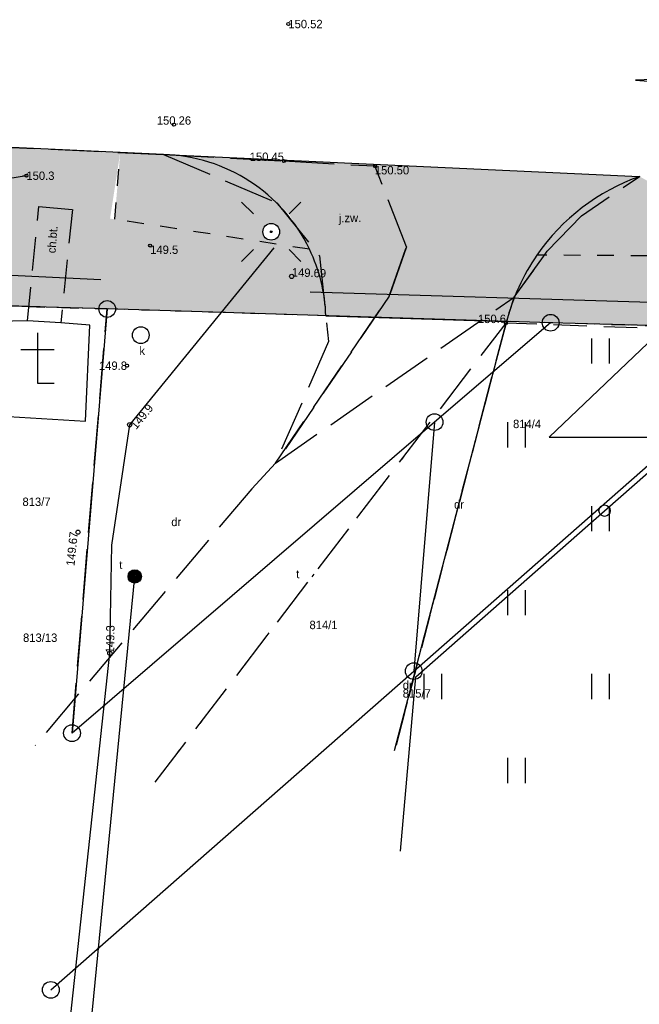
# Model space of a CAD drawing. Extents: x 7583285 to 7585126, y 6019995 to 6020809.
# Tile 9 of 54: x 7583752 to 7583771, y 6020670 to 6020699. Entities that reach past the tile are written whole.
import ezdxf
from ezdxf import colors
from ezdxf.entities.mleader import LeaderData, LeaderLine
from ezdxf.enums import TextEntityAlignment as Align
from ezdxf.math import Vec2, Vec3

# ---------------------------------------------------------------- set-up
doc = ezdxf.new("R2010")
doc.units = 0
doc.header["$MEASUREMENT"] = 0
for name, pattern in [('1_14', [1, 0, -1]), ('1_OTKC', [1.5, 1, -0.5]), ('1_OTKJ', [2, 1.5, -0.5]), ('1_OTKK', [0]), ('1_OTRK', [1.75, 1.25, -0.5]), ('1_OTRKG', [1.75, 1.25, -0.5]), ('1_OTZI', [1.5, 1, -0.5]), ('1_OTZT', [1.5, 1, -0.5]), ('3', [1, 0.5, -0.5]), ('4_SULO', [0]), ('GUK', [2, 1.5, -0.5])]:
    doc.linetypes.add(name, pattern=pattern)
doc.layers.get('0').update_dxf_attribs({"linetype": 'CONTINUOUS', "lineweight": 5})
for name, color, linetype, lineweight in [('0 ciek betonowy', 31, 'CONTINUOUS', 30), ('0 Krawężnik ', 1, 'CONTINUOUS', 30), ('0 Krawężnik najazdowy', 6, 'CONTINUOUS', 30), ('0 obrzeże', 51, '3', 30), ('Dzialki', 3, 'CONTINUOUS', 25)]:
    doc.layers.add(name, color=color, linetype=linetype, lineweight=lineweight)
for name, color, linetype in [('0 Ozn poziome', 7, 'CONTINUOUS'), ('Kontury', 3, 'GUK'), ('Numery_dzialek', 7, 'CONTINUOUS'), ('Numery_uzytkow', 3, 'CONTINUOUS'), ('OTD_T_0', 7, 'CONTINUOUS'), ('OTK_E_T_0', 7, 'CONTINUOUS'), ('OTK_E_T_1', 7, 'CONTINUOUS'), ('OTK_L_0', 7, '1_OTKJ'), ('OTK_L_1', 7, '1_OTKK'), ('OTK_L_2', 7, '1_OTKC'), ('OTO_L_0', 7, 'CONTINUOUS'), ('OTR_L_1', 7, '1_OTRK'), ('OTR_T_0', 7, 'CONTINUOUS'), ('OTR_T_1', 7, 'CONTINUOUS'), ('OTZ_L_3', 7, '1_OTZT'), ('Punkty', 7, 'CONTINUOUS'), ('SUE_T_3', 7, 'CONTINUOUS'), ('SUER_T_0', 1, 'CONTINUOUS'), ('SUGR_T_0', 52, 'CONTINUOUS'), ('SUK_E_T_4', 36, 'CONTINUOUS'), ('SUK_T_3', 36, 'CONTINUOUS'), ('SUL_L_1', 7, '4_SULO'), ('SUP_T_2', 7, 'CONTINUOUS'), ('SUT_E_T_2', 30, 'CONTINUOUS'), ('SUT_T_2', 30, 'CONTINUOUS'), ('SUTP_E_T_0', 30, 'CONTINUOUS')]:
    doc.layers.add(name, color=color, linetype=linetype)

# ---------------------------------------------------------------- blocks, each defined once
blk = doc.blocks.new('GRT')
at = {"linetype": 'Continuous'}
blk.add_circle((0, 0), 0.25, dxfattribs=at)
blk = doc.blocks.new('1_OTDF')
at = {"linetype": 'Continuous'}
for p, q in [((0, 1.5), (0, 0)), ((-0.5, 1), (0.5, 1)), ((0, 0), (0.5, 0))]:
    blk.add_line(p, q, dxfattribs=at)
blk = doc.blocks.new('1_OTRN')
at = {"linetype": 'Continuous'}
blk.add_circle((0, 0), 0.045, dxfattribs=at)
blk = doc.blocks.new('1_OTRS')
at = {"linetype": 'Continuous'}
blk.add_circle((0, 0), 0.045, dxfattribs=at)
blk = doc.blocks.new('1_OTZT')
at = {"linetype": 'Continuous'}
for p, q in [((-0.2625, -0.375), (-0.2625, 0.375)), ((0.2625, -0.375), (0.2625, 0.375))]:
    blk.add_line(p, q, dxfattribs=at)
blk = doc.blocks.new('4_SUEO_W')
at = {"linetype": 'Continuous'}
for p, q in [((-0.5303, 0.5303), (-0.8839, 0.8839)), ((0.5303, 0.5303), (0.8839, 0.8839)), ((-0.5303, -0.5303), (-0.8839, -0.8839)), ((0.5303, -0.5303), (0.8839, -0.8839))]:
    blk.add_line(p, q, dxfattribs=at)
blk.add_circle((0, 0), 0.025, dxfattribs=at)
blk = doc.blocks.new('4_SUPP')
at = {"linetype": 'Continuous'}
blk.add_circle((0, 0), 0.25, dxfattribs=at)
blk = doc.blocks.new('4_SUPS')
at = {"linetype": 'Continuous'}
blk.add_circle((0, 0), 0.0625, dxfattribs=at)
blk = doc.blocks.new('4_SUKS')
at = {"linetype": 'Continuous'}
blk.add_circle((0, 0), 0.25, dxfattribs=at)
blk = doc.blocks.new('4_SUTU')
at = {"linetype": 'Continuous'}
for radius in [0.2, 0.175, 0.15, 0.125, 0.1, 0.075, 0.05, 0.025, 0.00715]:
    blk.add_circle((0, 0), radius, dxfattribs=at)

msp = doc.modelspace()

# ---------------------------------------------------------------- hatches: boundary and pattern name
at = {"lineweight": 30}
h = msp.add_hatch(color=256, dxfattribs=at)
h.dxf.hatch_style = 1
h.set_gradient(color1=(173, 173, 173), color2=(143, 143, 143), one_color=1, tint=0.47)
h.paths.add_polyline_path([(7584184.03, 6020688.51), (7584184.031, 6020686.51), (7584178.714, 6020686.51), (7584176.46, 6020686.51), (7584176.474, 6020685.823), (7584174.546, 6020685.784), (7584174.496, 6020686.51), (7584163.62, 6020686.51), (7584163.65, 6020685.562), (7584159.577, 6020685.433), (7584159.577, 6020686.573), (7584139.588, 6020686.604), (7584132.31, 6020686.604), (7584132.301, 6020685.049), (7584129.979, 6020685.03), (7584129.983, 6020686.611), (7584116.751, 6020686.67), (7584110.397, 6020686.67), (7584107.426, 6020686.51), (7584096, 6020686.51), (7584096.066, 6020684.156), (7584095.028, 6020684.155), (7584094.91, 6020686.47), (7584090.79, 6020686.45), (7584087.38, 6020686.5), (7584076.799, 6020686.5), (7584072.031, 6020686.5), (7584063.27, 6020686.437), (7584063.279, 6020684.188), (7584062.17, 6020684.22), (7584062.172, 6020686.49), (7584049.78, 6020686.5), (7584046.255, 6020686.78), (7584038.409, 6020686.989), (7584034.778, 6020687.086), (7584020.493, 6020687.518), (7584014.844, 6020687.619), (7583996.64, 6020687.906), (7583996.64, 6020685.863), (7583995.64, 6020685.863), (7583995.64, 6020687.886), (7583992.069, 6020687.886), (7583988.622, 6020688.013), (7583985.939, 6020688.013), (7583981.93, 6020687.765), (7583955.77, 6020687.575), (7583955.77, 6020686.07), (7583954.26, 6020686.07), (7583954.249, 6020687.588), (7583940.36, 6020687.47), (7583932.205, 6020686.457), (7583932.202, 6020687.581), (7583908.883, 6020687.917), (7583895.47, 6020688.454), (7583879.431, 6020690.274), (7583871.509, 6020690.557), (7583850.73, 6020691.44), (7583837.31, 6020690.63), (7583824.719, 6020690.63), (7583820.29, 6020690.88), (7583816.81, 6020690.8), (7583808.51, 6020691.09), (7583808.51, 6020688.714), (7583807.301, 6020688.755), (7583807.38, 6020691.12), (7583804.4, 6020691.19), (7583800.384, 6020691.296), (7583800.32, 6020688.87), (7583766.736, 6020690.08), (7583766.953, 6020690.832), (7583767.612, 6020692.057), (7583774.909, 6020692.004), (7583775.984, 6020691.939), (7583779.62, 6020692.04), (7583783.71, 6020692.04), (7583795.5, 6020691.91), (7583800.64, 6020693.44), (7583804.51, 6020693.25), (7583816.78, 6020692.99), (7583820.29, 6020692.88), (7583823.06, 6020692.75), (7583831.23, 6020692.43), (7583837.31, 6020692.745), (7583850.73, 6020693.44), (7583875.346, 6020692.44), (7583879.431, 6020692.274), (7583880.102, 6020692.247), (7583895.705, 6020690.525), (7583905.884, 6020690.209), (7583908.883, 6020690.117), (7583932.826, 6020689.714), (7583948.721, 6020689.587), (7583981.93, 6020689.965), (7583985.902, 6020690.012), (7583988.58, 6020690.044), (7583992.069, 6020690.086), (7583997.407, 6020690.086), (7584009.084, 6020689.773), (7584020.422, 6020689.518), (7584034.778, 6020689.086), (7584046.21, 6020688.78), (7584060.778, 6020688.677), (7584073.362, 6020688.67), (7584090.798, 6020688.67), (7584110.425, 6020688.67), (7584138.543, 6020688.573), (7584165.71, 6020688.573)])
h.paths.add_polyline_path([(7583755.187, 6020695.111), (7583754.885, 6020693.143), (7583760.83, 6020692.23), (7583761.245, 6020690.946), (7583761.322, 6020690.248), (7583751.485, 6020690.549), (7583751.578, 6020693.341), (7583746.91, 6020693.53), (7583726.307, 6020694.557), (7583707.51, 6020695.44), (7583709.508, 6020697.365), (7583734.856, 6020696.127)])
h.paths.add_polyline_path([(7583702.142, 6020697.67), (7583703.303, 6020695.65), (7583688.945, 6020695.982), (7583668.249, 6020696.589), (7583670.04, 6020698.557)])
h = msp.add_hatch(color=256, dxfattribs=at)
h.dxf.hatch_style = 1
h.set_gradient(color1=(204, 102, 102), color2=(155, 77, 77), one_color=1, tint=0.47)
h.paths.add_polyline_path([(7583756.734, 6020695.037), (7583770.674, 6020694.403), (7583770.659, 6020694.392), (7583769.564, 6020693.879), (7583768.593, 6020693.168), (7583767.612, 6020692.057), (7583766.953, 6020690.832), (7583766.728, 6020690.08), (7583761.319, 6020690.248), (7583761.245, 6020690.946), (7583760.83, 6020692.23), (7583760.22, 6020693.28), (7583759.86, 6020693.61), (7583759.854, 6020693.604), (7583758.038, 6020694.755)])
h.paths.add_polyline_path([(7583702.387, 6020697.256, 0.367892), (7583702.425, 6020697.3, 0.097239), (7583702.422, 6020697.317), (7583708.59, 6020697.06), (7583708.15, 6020696.39), (7583707.51, 6020695.44), (7583703.319, 6020695.624), (7583703.32, 6020695.65), (7583702.76, 6020696.61)])
h.paths.add_polyline_path([(7583702.144, 6020697.666), (7583702.918, 6020697.638), (7583706.198, 6020697.505, 0.66896), (7583706.281, 6020697.501), (7583708.812, 6020697.398), (7583709.508, 6020697.365), (7583708.477, 6020696.372), (7583708.15, 6020696.39), (7583708.59, 6020697.06), (7583702.422, 6020697.317, 0.619921), (7583702.341, 6020697.323)])
h.paths.add_polyline_path([(7583800.334, 6020690.03), (7583800.375, 6020691.1), (7583800.382, 6020691.276), (7583804.38, 6020691.19), (7583804.389, 6020690.089), (7583803.097, 6020690.07), (7583801.778, 6020690.051)])
h.paths.add_polyline_path([(7583802.34, 6020688.84, 0.17179), (7583801.778, 6020690.051), (7583800.334, 6020690.03), (7583800.318, 6020688.823), (7583802.169, 6020688.847)])
h.paths.add_polyline_path([(7583804.4, 6020688.75), (7583804.389, 6020690.089), (7583803.097, 6020690.07, 0.402105), (7583802.74, 6020688.824)])
h.paths.add_polyline_path([(7583802.34, 6020688.84, 0.17179), (7583801.778, 6020690.051), (7583803.097, 6020690.07, 0.402105), (7583802.74, 6020688.824), (7583802.169, 6020688.847)])
h.paths.add_polyline_path([(7583702.317, 6020697.362), (7583702.317, 6020696.987), (7583703.484, 6020696.987), (7583703.484, 6020697.362)], flags=24)
h.paths.add_polyline_path([(7583702.317, 6020697.362), (7583702.317, 6020696.987), (7583703.484, 6020696.987), (7583703.484, 6020697.362)], flags=24)
at = {"layer": '0 ciek betonowy', "lineweight": 30}
h = msp.add_hatch(color=256, dxfattribs=at)
h.dxf.hatch_style = 1
h.set_gradient(color1=(191, 255, 127), color2=(179, 239, 119), one_color=1, tint=0.47)
h.paths.add_polyline_path([(7583756.48, 6020695.05), (7583759.838, 6020693.619, 0.176743), (7583756.734, 6020695.037), (7583756.734, 6020695.037), (7583756.734, 6020695.037, 0.012769), (7583756.48, 6020695.05)])
h = msp.add_hatch(color=256, dxfattribs=at)
h.dxf.hatch_style = 1
h.set_gradient(color1=(191, 255, 127), color2=(179, 239, 119), one_color=1, tint=0.47)
h.paths.add_polyline_path([(7583767.92, 6020692.17), (7583768.94, 6020693.23), (7583770.659, 6020694.392, 0.157327), (7583767.612, 6020692.057), (7583767.837, 6020692.055)])
at = {"layer": '0 obrzeże', "lineweight": 30}
h = msp.add_hatch(color=256, dxfattribs=at)
h.dxf.hatch_style = 1
h.set_gradient(color1=(191, 255, 127), color2=(179, 239, 119), one_color=1, tint=0.47)
h.paths.add_polyline_path([(7583770.659, 6020694.392, -0.000644), (7583770.674, 6020694.398), (7583774.68, 6020692.13), (7583774.687, 6020692.13), (7583774.909, 6020692.004), (7583767.837, 6020692.055), (7583767.92, 6020692.17), (7583768.94, 6020693.23)])
h.paths.add_polyline_path([(7583755.026, 6020693.171), (7583755.187, 6020695.111), (7583756.48, 6020695.05), (7583759.838, 6020693.619, -0.005364), (7583759.913, 6020693.544), (7583760.5, 6020692.814, -0.033737), (7583760.83, 6020692.23), (7583755.022, 6020693.122)])
h.paths.add_polyline_path([(7583759.94, 6020692.75, 1), (7583759.44, 6020692.75, 1)], flags=16)
h.paths.add_polyline_path([(7583759.715, 6020692.75, 1), (7583759.665, 6020692.75, 1)], flags=0)
h.paths.add_polyline_path([(7583756.48, 6020695.05), (7583756.734, 6020695.037, -0.176743), (7583759.838, 6020693.619)])
h.paths.add_polyline_path([(7583756.48, 6020695.05), (7583759.838, 6020693.619, 0.176743), (7583756.734, 6020695.037), (7583756.734, 6020695.037), (7583756.734, 6020695.037, 0.012769), (7583756.48, 6020695.05)], flags=16)

# ---------------------------------------------------------------- linework, layer by layer
at = {"layer": '0 Krawężnik ', "lineweight": 30}
msp.add_line((7583756.48, 6020695.05), (7583747.13, 6020695.49), dxfattribs=at)
for centre, radius, start, end in [((7583756.344, 6020690.074), 4.978, 25.6698, 88.4336), ((7583772.755, 6020688.502), 6.252, 109.3873, 145.3516)]:
    msp.add_arc(centre, radius, start, end, dxfattribs=at)
at = {"layer": '0 Krawężnik najazdowy', "lineweight": 30}
for p, q in [((7583770.659, 6020694.392), (7583756.734, 6020695.037)), ((7583761.319, 6020690.248), (7583766.705, 6020690.081))]:
    msp.add_line(p, q, dxfattribs=at)
for centre, radius, start, end in [((7583756.344, 6020690.074), 4.978, 2.0006, 25.6698), ((7583772.755, 6020688.502), 6.252, 145.3516, 165.4504)]:
    msp.add_arc(centre, radius, start, end, dxfattribs=at)
at = {"layer": '0 obrzeże', "lineweight": 30}
for p, q in [((7583755.022, 6020693.122), (7583755.187, 6020695.111)), ((7583760.83, 6020692.23), (7583755.022, 6020693.122)), ((7583774.909, 6020692.004), (7583767.612, 6020692.057)), ((7583751.44, 6020690.55), (7583754.8, 6020690.45)), ((7583761.322, 6020690.248), (7583754.8, 6020690.45)), ((7583778.33, 6020689.707), (7583766.706, 6020690.081))]:
    msp.add_line(p, q, dxfattribs=at)
at = {"layer": '0 Ozn poziome', "lineweight": 30}
for p, q in [((7583779.4, 6020697.619), (7583770.553, 6020697.268)), ((7583770.553, 6020697.268), (7583779.4, 6020696.547))]:
    msp.add_line(p, q, dxfattribs=at)
at = {"layer": 'Dzialki'}
for p, q in [((7583754.8, 6020690.45), (7583751.44, 6020690.55)), ((7583754.8, 6020690.45), (7583753.75, 6020677.81)), ((7583768.02, 6020690.04), (7583754.8, 6020690.45)), ((7583768.02, 6020690.04), (7583764.56, 6020687.08)), ((7583775.52, 6020689.83), (7583768.02, 6020690.04)), ((7583763.94, 6020679.66), (7583775.52, 6020689.83)), ((7583764.56, 6020687.08), (7583753.75, 6020677.81)), ((7583764.56, 6020687.08), (7583763.94, 6020679.66)), ((7583753.12, 6020670.16), (7583763.94, 6020679.66))]:
    msp.add_line(p, q, dxfattribs=at)
at = {"layer": 'Kontury'}
for p, q in [((7583754.8, 6020690.45), (7583722.18, 6020691.46)), ((7583753.75, 6020677.81), (7583754.8, 6020690.45))]:
    msp.add_line(p, q, dxfattribs=at)
at = {"layer": 'OTK_L_0', "linetype": '1_OTKJ'}
for p, q in [((7583747.13, 6020695.49), (7583756.48, 6020695.05)), ((7583756.48, 6020695.05), (7583760.07, 6020694.86)), ((7583756.48, 6020695.05), (7583759.86, 6020693.61)), ((7583756.48, 6020695.05), (7583760.07, 6020694.86)), ((7583760.07, 6020694.86), (7583762.78, 6020694.71)), ((7583760.07, 6020694.86), (7583762.78, 6020694.71)), ((7583763.72, 6020692.3), (7583762.78, 6020694.71)), ((7583759.86, 6020693.61), (7583761.13, 6020692.03)), ((7583767.92, 6020692.17), (7583768.94, 6020693.23)), ((7583763.21, 6020690.83), (7583763.72, 6020692.3)), ((7583763.72, 6020692.3), (7583763.21, 6020690.83)), ((7583761.13, 6020692.03), (7583761.4, 6020689.48)), ((7583766.93, 6020690.8), (7583767.92, 6020692.17)), ((7583759.82, 6020685.86), (7583763.21, 6020690.83)), ((7583763.21, 6020690.83), (7583759.82, 6020685.86)), ((7583759.82, 6020685.86), (7583766.93, 6020690.8)), ((7583766.69, 6020690.03), (7583766.93, 6020690.8)), ((7583756.23, 6020676.35), (7583766.69, 6020690.03)), ((7583763.37, 6020677.29), (7583766.69, 6020690.03)), ((7583761.4, 6020689.48), (7583759.82, 6020685.86)), ((7583759.82, 6020685.86), (7583759.11, 6020685.09)), ((7583759.11, 6020685.09), (7583752.65, 6020677.44))]:
    msp.add_line(p, q, dxfattribs=at)
at = {"layer": 'OTK_L_0', "linetype": '1_14'}
msp.add_line((7583756.23, 6020676.35), (7583766.69, 6020690.03), dxfattribs=at)
at = {"layer": 'OTK_L_1', "linetype": '1_OTKK'}
msp.add_line((7583763.37, 6020677.29), (7583766.69, 6020690.03), dxfattribs=at)
at = {"layer": 'OTK_L_2', "linetype": '1_OTKC'}
for p, q in [((7583768.94, 6020693.23), (7583770.67, 6020694.4)), ((7583752.42, 6020690.1), (7583752.76, 6020693.5)), ((7583752.76, 6020693.5), (7583753.76, 6020693.41)), ((7583753.76, 6020693.41), (7583753.42, 6020690.04)), ((7583767.92, 6020692.17), (7583768.94, 6020693.23)), ((7583766.93, 6020690.8), (7583767.92, 6020692.17)), ((7583766.69, 6020690.03), (7583766.93, 6020690.8)), ((7583753.42, 6020690.04), (7583752.42, 6020690.1)), ((7583775.1, 6020689.72), (7583766.69, 6020690.03))]:
    msp.add_line(p, q, dxfattribs=at)
at = {"layer": 'OTO_L_0'}
for p, q in [((7583752.42, 6020690.1), (7583751.38, 6020690.07)), ((7583753.42, 6020690.04), (7583752.42, 6020690.1)), ((7583754.28, 6020689.97), (7583753.42, 6020690.04)), ((7583754.15, 6020687.11), (7583754.28, 6020689.97)), ((7583769.63, 6020684.44), (7583775.3, 6020689.42)), ((7583751.25, 6020687.28), (7583754.15, 6020687.11)), ((7583764, 6020679.49), (7583769.63, 6020684.44)), ((7583763.54, 6020674.29), (7583764, 6020679.49))]:
    msp.add_line(p, q, dxfattribs=at)
msp.add_circle((7583769.63, 6020684.44), 0.17, dxfattribs=at)
at = {"layer": 'OTR_L_1', "linetype": '1_OTRK'}
msp.add_line((7583752.39, 6020694.42), (7583746.91, 6020693.53), dxfattribs=at)
at = {"layer": 'OTR_L_1', "linetype": '1_OTRKG'}
msp.add_line((7583747.04, 6020694.6), (7583752.39, 6020694.42), dxfattribs=at)
at = {"layer": 'OTZ_L_3', "linetype": '1_OTZI'}
for p, q in [((7583766.69, 6020690.03), (7583763.37, 6020677.29)), ((7583775.1, 6020689.72), (7583766.69, 6020690.03))]:
    msp.add_line(p, q, dxfattribs=at)
at = {"layer": 'SUL_L_1', "linetype": '4_SULO'}
for p, q in [((7583755.47, 6020687), (7583759.78, 6020692.27)), ((7583751.1, 6020691.5), (7583754.61, 6020691.33)), ((7583760.85, 6020690.96), (7583777.13, 6020690.47)), ((7583754.94, 6020683.41), (7583755.47, 6020687)), ((7583754.88, 6020680.19), (7583754.94, 6020683.41)), ((7583754.17, 6020667.6), (7583755.62, 6020682.48)), ((7583753.61, 6020668.48), (7583754.88, 6020680.19))]:
    msp.add_line(p, q, dxfattribs=at)

# ---------------------------------------------------------------- block references
at = {"layer": 'OTD_T_0'}
msp.add_blockref('1_OTDF', (7583752.72, 6020688.24), dxfattribs=at)
at = {"layer": 'OTR_T_0'}
for p, rotation in [((7583760.2, 6020698.94), 269.999997), ((7583756.79, 6020695.94), 0.41379)]:
    msp.add_blockref('1_OTRS', p, dxfattribs=dict(at, rotation=rotation))
for p in [(7583760.07, 6020694.86), (7583762.78, 6020694.71)]:
    msp.add_blockref('1_OTRS', p, dxfattribs=at)
at = {"layer": 'OTR_T_1'}
for p in [(7583752.39, 6020694.42), (7583766.69, 6020690.03)]:
    msp.add_blockref('1_OTRN', p, dxfattribs=at)
at = {"layer": 'OTR_T_1', "rotation": 0.41379}
for p in [(7583756.08, 6020692.34), (7583755.39, 6020688.76)]:
    msp.add_blockref('1_OTRN', p, dxfattribs=at)
at = {"layer": 'OTZ_L_3'}
for p in [(7583769.51, 6020689.2), (7583767.01, 6020686.7), (7583769.51, 6020684.2), (7583767.01, 6020681.7), (7583764.51, 6020679.2), (7583769.51, 6020679.2), (7583767.01, 6020676.7)]:
    msp.add_blockref('1_OTZT', p, dxfattribs=at)
at = {"layer": 'Punkty'}
for p in [(7583754.8, 6020690.45), (7583768.02, 6020690.04), (7583764.56, 6020687.08), (7583763.94, 6020679.66), (7583753.75, 6020677.81), (7583753.12, 6020670.16)]:
    msp.add_blockref('GRT', p, dxfattribs=at)
at = {"layer": 'SUE_T_3'}
for name in ['4_SUEO_W', '4_SUPP']:
    msp.add_blockref(name, (7583759.69, 6020692.75), dxfattribs=at)
at = {"layer": 'SUER_T_0'}
for p in [(7583755.47, 6020687), (7583754.88, 6020680.19)]:
    msp.add_blockref('4_SUPS', p, dxfattribs=at)
at = {"layer": 'SUGR_T_0'}
for p in [(7583760.3, 6020691.42), (7583753.93, 6020683.8)]:
    msp.add_blockref('4_SUPS', p, dxfattribs=at)
at = {"layer": 'SUK_T_3'}
msp.add_blockref('4_SUKS', (7583755.8, 6020689.67), dxfattribs=at)
at = {"layer": 'SUP_T_2'}
msp.add_blockref('4_SUPP', (7583759.69, 6020692.75), dxfattribs=at)
at = {"layer": 'SUT_T_2'}
msp.add_blockref('4_SUTU', (7583755.62, 6020682.48), dxfattribs=at)

# ---------------------------------------------------------------- texts
at = {"layer": 'Numery_dzialek'}
msp.add_text('814/4', height=0.25, dxfattribs=at).set_placement((7583766.9, 6020686.9))
msp.add_text('813/7', height=0.25, dxfattribs=at).set_placement((7583753.11, 6020684.83), align=Align.TOP_RIGHT)
for s, p in [('814/1', (7583760.83, 6020681.16)), ('813/13', (7583752.29, 6020680.78)), ('815/7', (7583763.61, 6020679.12))]:
    msp.add_text(s, height=0.25, dxfattribs=at).set_placement(p, align=Align.TOP_LEFT)
at = {"layer": 'Numery_uzytkow'}
for p in [(7583765.14, 6020684.5), (7583763.61, 6020679.12)]:
    msp.add_text('dr', height=0.25, dxfattribs=at).set_placement(p)
msp.add_text('dr', height=0.25, dxfattribs=at).set_placement((7583756.71, 6020684.23), align=Align.TOP_LEFT)
at = {"layer": 'OTK_E_T_0'}
msp.add_text('j.zw.', height=0.25, rotation=0.971, dxfattribs=at).set_placement((7583762.04, 6020693.13), align=Align.MIDDLE)
at = {"layer": 'OTK_E_T_1'}
msp.add_text('ch.bt.', height=0.25, rotation=85.3645, dxfattribs=at).set_placement((7583753.16, 6020692.52), align=Align.MIDDLE)
at = {"layer": 'OTR_T_0'}
msp.add_text('150.52', height=0.25, dxfattribs=at).set_placement((7583760.2, 6020698.94), align=Align.MIDDLE_LEFT)
msp.add_text('150.26', height=0.25, dxfattribs=at).set_placement((7583756.79, 6020695.94), align=Align.CENTER)
msp.add_text('150.45', height=0.25, dxfattribs=at).set_placement((7583760.07, 6020694.86), align=Align.RIGHT)
msp.add_text('150.50', height=0.25, dxfattribs=at).set_placement((7583762.78, 6020694.71), align=Align.TOP_LEFT)
at = {"layer": 'OTR_T_1'}
msp.add_text('150.3', height=0.25, dxfattribs=at).set_placement((7583752.39, 6020694.42), align=Align.MIDDLE_LEFT)
msp.add_text('149.5', height=0.25, dxfattribs=at).set_placement((7583756.08, 6020692.34), align=Align.TOP_LEFT)
msp.add_text('150.6', height=0.25, dxfattribs=at).set_placement((7583766.69, 6020690.03), align=Align.RIGHT)
msp.add_text('149.8', height=0.25, dxfattribs=at).set_placement((7583755.39, 6020688.76), align=Align.MIDDLE_RIGHT)
at = {"layer": 'SUER_T_0'}
msp.add_text('149.9', height=0.25, rotation=50.7224, dxfattribs=at).set_placement((7583755.47, 6020687), align=Align.TOP_LEFT)
msp.add_text('149.3', height=0.25, rotation=88.9325, dxfattribs=at).set_placement((7583754.88, 6020680.19), align=Align.MIDDLE_LEFT)
at = {"layer": 'SUGR_T_0'}
msp.add_text('149.69', height=0.25, rotation=358.0382, dxfattribs=at).set_placement((7583760.3, 6020691.42))
msp.add_text('149.67', height=0.25, rotation=83.973, dxfattribs=at).set_placement((7583753.93, 6020683.8), align=Align.RIGHT)
at = {"layer": 'SUK_E_T_4'}
msp.add_text('k', height=0.25, dxfattribs=at).set_placement((7583755.76, 6020689.33), align=Align.TOP_LEFT)
at = {"layer": 'SUT_E_T_2'}
msp.add_text('t', height=0.25, dxfattribs=at).set_placement((7583755.16, 6020682.7))
at = {"layer": 'SUTP_E_T_0'}
msp.add_text('t', height=0.25, rotation=0.813, dxfattribs=at).set_placement((7583760.48, 6020682.55), align=Align.MIDDLE)

# ---------------------------------------------------------------- leaders
ml = msp.add_multileader_mtext('Standard')
ml.set_content('')
ml.set_leader_properties()
ml.build(insert=Vec2(0, 0))
ml.multileader.update_dxf_attribs({"has_dogleg": 0, "dogleg_length": 2, "arrow_head_size": 0})
ctx = ml.context
ctx.base_point, ctx.char_height, ctx.arrow_head_size, ctx.landing_gap_size, ctx.plane_origin = Vec3(7583777.277, 6020686.626), 0.2, 0, 0.4, Vec3(-11.407, 12.028)
notes = []
notes.append((ctx, [(0, (1, 1, 0), (7583779.277, 6020686.626), (-1, 0), 2, [(0, [(7583778.935, 6020697.092), (7583767.98, 6020686.626)], 256, [])])]))
ctx.mtext, ml.multileader.dxf.content_type = None, 0
for ctx, leaders in notes:
    for number, flags, end, landing, length, lines in leaders:
        leader = LeaderData()
        leader.index, (leader.has_last_leader_line, leader.has_dogleg_vector, leader.attachment_direction) = number, flags
        leader.last_leader_point, leader.dogleg_vector, leader.dogleg_length = Vec3(end), Vec3(landing), length
        for number, points, colour, breaks in lines:
            line = LeaderLine()
            line.index, line.vertices, line.color, line.breaks = number, Vec3.list(points), colors.encode_raw_color(colour), breaks
            leader.lines.append(line)
        ctx.leaders.append(leader)

doc.saveas('drawing.dxf')
